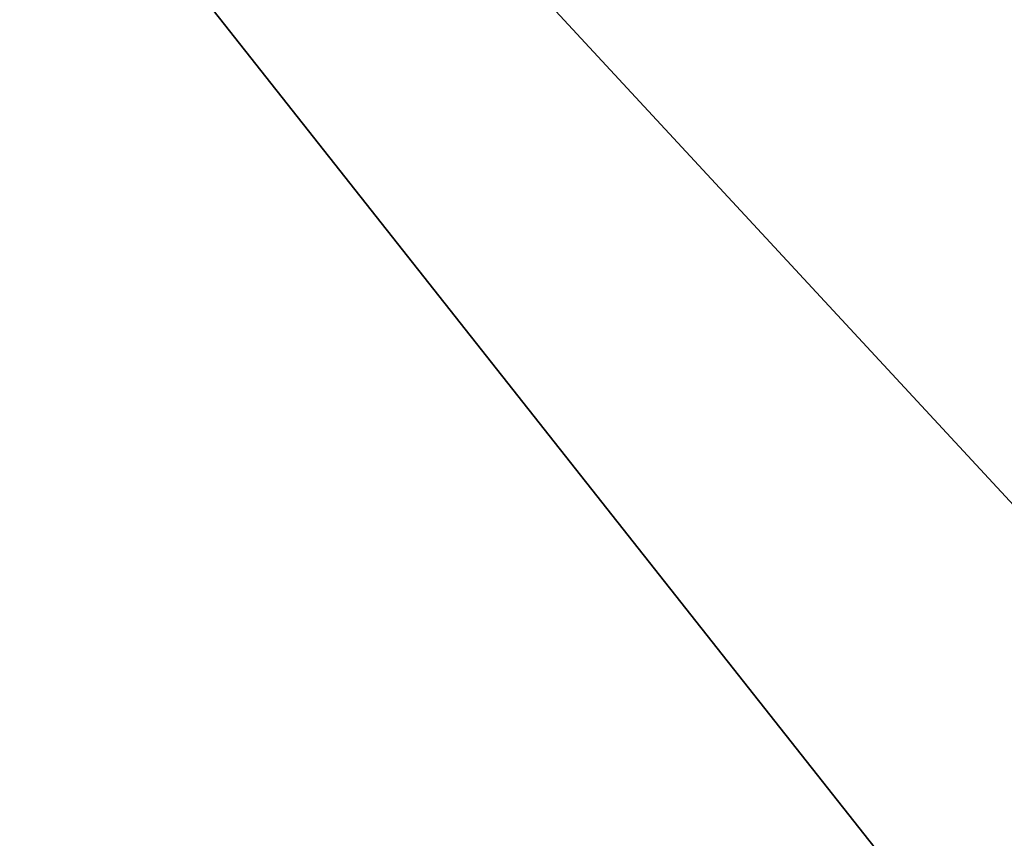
# Model space of a CAD drawing. Extents: x 0 to 122, y 0 to 122.
# Tile 177 of 256: x 29.6588 to 29.7378, y 36.8674 to 36.9331. Entities that reach past the tile are written whole.
import ezdxf

# ---------------------------------------------------------------- set-up
doc = ezdxf.new("R2010")
doc.units = 0
doc.header["$LTSCALE"] = 25.4
doc.layers.get('0').update_dxf_attribs({"color": 13, "linetype": 'CONTINUOUS'})

# ---------------------------------------------------------------- blocks, each defined once
blk = doc.blocks.new('GROOVE-I-7792-7793_STL_2')
at = {"color": 7}
for p, q in [((46.828114, -20.609959, 44.369999), (49.792923, -24.364197, 44.369999)), ((49.792923, -24.364197, 34.209999), (46.828114, -20.609959, 34.209999)), ((46.828114, -20.609959, 44.369999), (49.792923, -24.364197, 44.369999)), ((49.792923, -24.364197, 34.209999), (46.828114, -20.609959, 34.209999)), ((47.731483, -21.806955, 33.169998), (53.113556, -27.619282, 33.169998)), ((47.731483, -21.806955, 33.169998), (53.113556, -27.619282, 33.169998))]:
    blk.add_line(p, q, dxfattribs=at)

msp = doc.modelspace()

# ---------------------------------------------------------------- block references
at = {"color": 0}
msp.add_blockref('GROOVE-I-7792-7793_STL_2', (-18.501158, 59.25), dxfattribs=at)

doc.saveas('drawing.dxf')
